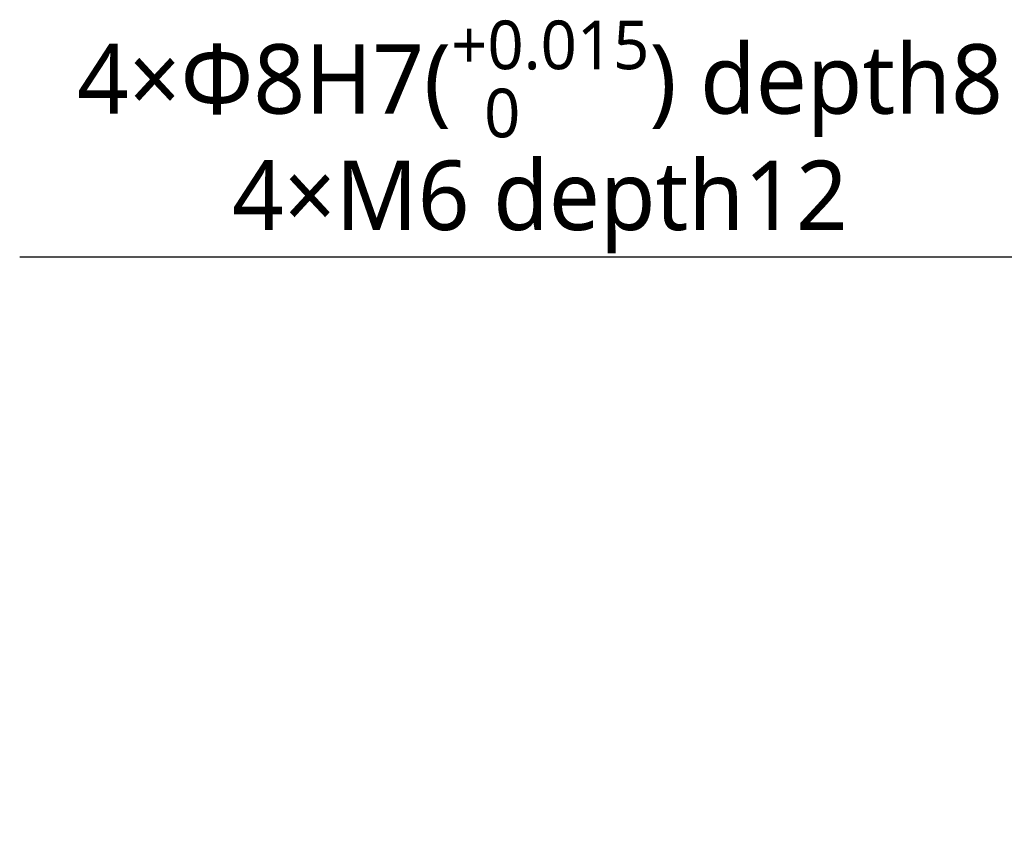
# Model space of a CAD drawing. Header units: millimetres. Extents: x 5828 to 6704, y 123 to 421.
# Tile 14 of 145: x 6373 to 6394, y 246 to 263. Entities that reach past the tile are written whole.
import ezdxf
from ezdxf import colors
from ezdxf.entities.mleader import LeaderData, LeaderLine
from ezdxf.math import Vec2, Vec3

# ---------------------------------------------------------------- set-up
doc = ezdxf.new("R2010")
doc.units = ezdxf.units.MM
doc.layers.add('多重引线', color=7, linetype='Continuous')
doc.styles.add('微软雅黑', font='msyh.ttc', dxfattribs={"height": 1.5})

msp = doc.modelspace()

# ---------------------------------------------------------------- leaders
at = {"layer": '多重引线'}
ml = msp.add_multileader_mtext('Standard', dxfattribs=at)
ml.set_content('\\A1;\\pxqc;4×{\\C256;Φ8H7({\\H0.7x;\\S+0.015^   0;}) depth8\\P4×M6 depth12}', style='微软雅黑')
ml.set_leader_properties()
ml.build(insert=Vec2(0, 0))
ml.multileader.update_dxf_attribs({"text_left_attachment_type": 5, "text_right_attachment_type": 5, "dogleg_length": 1, "arrow_head_size": 1.25})
ctx = ml.context
ctx.base_point, ctx.char_height, ctx.arrow_head_size, ctx.landing_gap_size, ctx.plane_origin = Vec3(6373.1933, 258.1217), 1.5, 1.25, 0.5, Vec3(6421.1043, 245.6253)
ctx.left_attachment, ctx.right_attachment, ctx.text_align_type = 5, 5, 2
notes = []
notes.append((ctx, [(0, (1, 1, 0), (6396.35, 258.1217), (-1, 0), 1, [(0, [(6421.1043, 245.6253)], 0, [])])]))
ctx.mtext.insert, ctx.mtext.width, ctx.mtext.alignment, ctx.mtext.flow_direction = Vec3(6394.85, 263.2264), 22.015803, 3, 5
for ctx, leaders in notes:
    for number, flags, end, landing, length, lines in leaders:
        leader = LeaderData()
        leader.index, (leader.has_last_leader_line, leader.has_dogleg_vector, leader.attachment_direction) = number, flags
        leader.last_leader_point, leader.dogleg_vector, leader.dogleg_length = Vec3(end), Vec3(landing), length
        for number, points, colour, breaks in lines:
            line = LeaderLine()
            line.index, line.vertices, line.color, line.breaks = number, Vec3.list(points), colors.encode_raw_color(colour), breaks
            leader.lines.append(line)
        ctx.leaders.append(leader)

doc.saveas('drawing.dxf')
